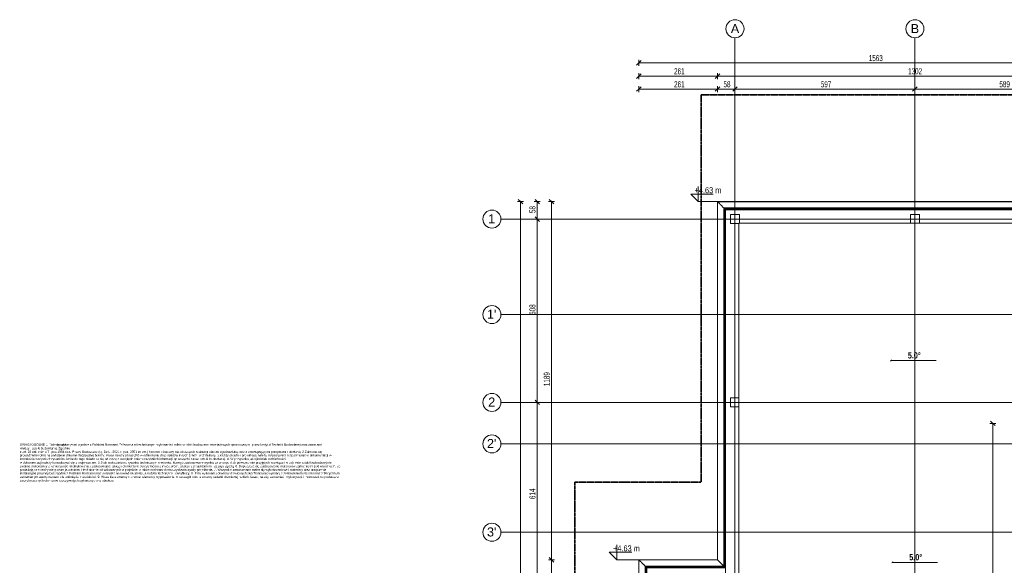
# Model space of a CAD drawing. Header units: millimetres. Extents: x 5238 to 79025, y -25411 to 16655.
# Tile 2 of 8: x 5238 to 37934, y -1655 to 16453. Entities that reach past the tile are written whole.
import ezdxf

# ---------------------------------------------------------------- set-up
doc = ezdxf.new("R2010")
doc.units = ezdxf.units.MM
doc.linetypes.add('__FK_przerywana', pattern=[3.2004, 1.6002, -1.6002])
doc.linetypes.add('Linia siatki', pattern=[22.225, 12.7, -3.175, 3.175, -3.175])
for name, color, linetype, lineweight in [('A-ANNO-DIMS', 7, 'Continuous', 5), ('A-ANNO-DIMS-100', 7, 'Continuous', 5), ('A-DETL-MBND', 7, 'Continuous', 5), ('G-ANNO-DIMS', 7, 'Continuous', 5), ('G-ANNO-TEXT', 7, 'Continuous', 5), ('S-COLS-SYMB', 7, 'Continuous', 18), ('S-GRID', 7, 'Continuous', 5), ('S-GRID-IDEN', 7, 'Continuous', 5)]:
    doc.layers.add(name, color=color, linetype=linetype, lineweight=lineweight)
doc.layers.add('A-DETL', color=7, linetype='Continuous', lineweight=5, true_color=0x00a600)
doc.styles.add('Arial', font='arial.ttf', dxfattribs={"width": 0.8, "height": 75})
doc.styles.add('Arial_2', font='arial.ttf', dxfattribs={"height": 300})
doc.styles.add('Arial_3', font='arial.ttf', dxfattribs={"width": 0.8, "height": 200})
doc.styles.add('Arial_5', font='arial.ttf', dxfattribs={"width": 0.6, "height": 200})
doc.styles.add('Arial_B', font='arialbd.ttf', dxfattribs={"width": 0.8, "height": 206.349206})
doc.dimstyles.new('standard_wielkość_otworów', dxfattribs={"dimscale": 304.8, "dimtxt": 204.05188, "dimasz": 0.492126, "dimexe": 0.328084, "dimexo": 0.0625, "dimgap": 0, "dimtad": 1, "dimdec": 0, "dimlfac": 0.1, "dimzin": 0, "dimdsep": 46, "dimtxsty": 'Arial_5', "dimblk1": 'OBLIQUE', "dimblk2": 'OBLIQUE', "dimsah": 1, "dimcen": 0.09, "dimazin": 0, "dimtfac": 1, "dimtdec": 4, "dimtix": 1, "dimtmove": 0, "dimatfit": 3, "dimfxl": 0.328084, "dimfxlon": 1, "dimtvp": 1, "dimtolj": 1, "dimtzin": 0, "dimarcsym": 2})

# ---------------------------------------------------------------- blocks, each defined once
blk = doc.blocks.new('Modele ogólne 1 - Modele ogólne 1-1641072-RZUT DACHU')
at = {"layer": 'A-DETL-MBND'}
for p, q in [((-35653, 10416), (-48673, 10416)), ((-48673, 10416), (-48673, -1472)), ((-48405, 10148), (-35921, 10148)), ((-48405, -1740), (-48405, 10148)), ((-35921, 10148), (-35921, 3056)), ((-35653, 10416), (-35653, 3056)), ((-48673, -1472), (-51284, -1472)), ((-51284, -1472), (-51284, -9476)), ((-51016, -1740), (-48405, -1740)), ((-51016, -9208), (-51016, -1740)), ((-51284, -9476), (-48673, -9476)), ((-48405, -9208), (-51016, -9208)), ((-48673, -9476), (-48673, -21404)), ((-48405, -21136), (-48405, -9208)), ((-35921, -14244), (-35921, -21136)), ((-35653, -21404), (-35653, -14244)), ((-35921, -21136), (-48405, -21136)), ((-48673, -21404), (-35653, -21404))]:
    blk.add_line(p, q, dxfattribs=at)
at = {"layer": 'A-DETL-MBND', "color": 251, "true_color": 0x666666}
for p, q in [((-48673, 10416), (-35653, 10416)), ((-48673, -1472), (-48673, 10416)), ((-48670, 10412), (-35657, 10412)), ((-48670, -1476), (-48670, 10412)), ((-48463, 10206), (-35863, 10206)), ((-48463, -1682), (-48463, 10206)), ((-35873, 10196), (-48453, 10196)), ((-48453, 10196), (-48453, -1692)), ((-48453, 10196), (-35873, 10196)), ((-48453, -1692), (-48453, 10196)), ((-35883, 10186), (-48443, 10186)), ((-48443, 10186), (-48443, -1702)), ((-48433, 10176), (-35893, 10176)), ((-48433, -1712), (-48433, 10176)), ((-35903, 10166), (-48423, 10166)), ((-48423, 10166), (-48423, -1722)), ((-48423, 10166), (-35903, 10166)), ((-48423, -1722), (-48423, 10166)), ((-35921, 10148), (-48405, 10148)), ((-48405, 10148), (-48405, -1740)), ((-35921, 10148), (-35921, 3056)), ((-35903, 3056), (-35903, 10166)), ((-35903, 10166), (-35903, 3056)), ((-35893, 10176), (-35893, 3056)), ((-35883, 10186), (-35883, 3056)), ((-35873, 10196), (-35873, 3056)), ((-35873, 10196), (-35873, 3056)), ((-35863, 10206), (-35863, 3056)), ((-35657, 10412), (-35657, 3056)), ((-35653, 10416), (-35653, 3056)), ((-51284, -1472), (-48673, -1472)), ((-51284, -9476), (-51284, -1472)), ((-51281, -1476), (-48670, -1476)), ((-51281, -9473), (-51281, -1476)), ((-51074, -1682), (-48463, -1682)), ((-51074, -9266), (-51074, -1682)), ((-48453, -1692), (-51064, -1692)), ((-51064, -1692), (-51064, -9256)), ((-51064, -1692), (-48453, -1692)), ((-51064, -9256), (-51064, -1692)), ((-48443, -1702), (-51054, -1702)), ((-51054, -1702), (-51054, -9246)), ((-51044, -1712), (-48433, -1712)), ((-51044, -9236), (-51044, -1712)), ((-48423, -1722), (-51034, -1722)), ((-51034, -1722), (-51034, -9226)), ((-51034, -1722), (-48423, -1722)), ((-51034, -9226), (-51034, -1722)), ((-48405, -1740), (-48413, -1740)), ((-48673, -9476), (-51284, -9476)), ((-48670, -9473), (-51281, -9473)), ((-48463, -9266), (-51074, -9266)), ((-51064, -9256), (-48453, -9256)), ((-48453, -9256), (-51064, -9256)), ((-51054, -9246), (-48443, -9246)), ((-48433, -9236), (-51044, -9236)), ((-51034, -9226), (-48423, -9226)), ((-48423, -9226), (-51034, -9226)), ((-48673, -21404), (-48673, -9476)), ((-48670, -21401), (-48670, -9473)), ((-48463, -21194), (-48463, -9266)), ((-48453, -9256), (-48453, -21184)), ((-48453, -21184), (-48453, -9256)), ((-48443, -9246), (-48443, -21174)), ((-48433, -21164), (-48433, -9236)), ((-48423, -9226), (-48423, -21154)), ((-48423, -21154), (-48423, -9226)), ((-48413, -9208), (-48405, -9208)), ((-48405, -9208), (-48405, -21136)), ((-35921, -21136), (-35921, -14244)), ((-35903, -21154), (-35903, -14244)), ((-35903, -14244), (-35903, -21154)), ((-35893, -14244), (-35893, -21164)), ((-35883, -21174), (-35883, -14244)), ((-35873, -21184), (-35873, -14244)), ((-35873, -14244), (-35873, -21184)), ((-35863, -14244), (-35863, -21194)), ((-35657, -14244), (-35657, -21401)), ((-35653, -14244), (-35653, -21404)), ((-35863, -21194), (-48463, -21194)), ((-48453, -21184), (-35873, -21184)), ((-35873, -21184), (-48453, -21184)), ((-48443, -21174), (-35883, -21174)), ((-35893, -21164), (-48433, -21164)), ((-48423, -21154), (-35903, -21154)), ((-35903, -21154), (-48423, -21154)), ((-48405, -21136), (-35921, -21136)), ((-35653, -21404), (-48673, -21404)), ((-35657, -21401), (-48670, -21401))]:
    blk.add_line(p, q, dxfattribs=at)
at = {"layer": 'A-DETL-MBND', "color": 253, "true_color": 0xa3a3a3}
for points in [[(-48670, 10412), (-48671, 10413), (-48672, 10415), (-48673, 10415), (-48673, 10416)], [(-48464, 10206), (-48464, 10207), (-48467, 10209), (-48470, 10212)], [(-48463, 10205), (-48463, 10205), (-48463, 10205), (-48464, 10206)], [(-48437, 10179), (-48438, 10181), (-48441, 10183), (-48443, 10186)], [(-48433, 10176), (-48434, 10176), (-48435, 10177), (-48437, 10179)], [(-48433, 10176), (-48433, 10175), (-48433, 10175), (-48433, 10175)], [(-48433, 10175), (-48433, 10175), (-48433, 10175), (-48433, 10176)], [(-35893, 10176), (-35894, 10175), (-35894, 10175), (-35891, 10178), (-35886, 10183), (-35883, 10186)], [(-35864, 10205), (-35864, 10205), (-35864, 10205), (-35863, 10206)], [(-35657, 10412), (-35656, 10413), (-35654, 10415), (-35654, 10415), (-35653, 10416)], [(-51281, -1476), (-51282, -1475), (-51283, -1473), (-51284, -1473), (-51284, -1472)], [(-48670, -1476), (-48671, -1475), (-48672, -1473), (-48673, -1473), (-48673, -1472)], [(-51074, -1683), (-51074, -1683), (-51074, -1683), (-51075, -1682)], [(-51044, -1712), (-51044, -1713), (-51044, -1713), (-51047, -1710), (-51052, -1705), (-51054, -1702)], [(-48463, -1683), (-48463, -1683), (-48463, -1683), (-48464, -1682)], [(-48433, -1712), (-48433, -1713), (-48433, -1713), (-48433, -1713)], [(-51281, -9473), (-51282, -9474), (-51283, -9475), (-51284, -9476), (-51284, -9476)], [(-51074, -9266), (-51074, -9266), (-51074, -9266), (-51075, -9266)], [(-51044, -9236), (-51044, -9236), (-51044, -9236), (-51047, -9239), (-51052, -9244), (-51054, -9246)], [(-48670, -9473), (-48671, -9474), (-48672, -9475), (-48673, -9476), (-48673, -9476)], [(-48463, -9266), (-48463, -9266), (-48463, -9266), (-48464, -9266)], [(-48433, -9236), (-48433, -9236), (-48433, -9236), (-48436, -9239), (-48441, -9244), (-48443, -9246)], [(-48464, -21194), (-48463, -21194), (-48463, -21194), (-48463, -21194)], [(-48443, -21174), (-48441, -21172), (-48436, -21167), (-48433, -21164), (-48433, -21164), (-48433, -21164)], [(-35893, -21164), (-35894, -21164), (-35894, -21164), (-35894, -21164)], [(-35894, -21164), (-35894, -21164), (-35894, -21164), (-35893, -21164)], [(-35893, -21164), (-35893, -21165), (-35891, -21167), (-35886, -21172), (-35883, -21174)], [(-35864, -21194), (-35864, -21194), (-35864, -21194), (-35863, -21194)], [(-35863, -21194), (-35862, -21195), (-35858, -21200), (-35849, -21209), (-35844, -21214)], [(-48673, -21404), (-48673, -21404), (-48672, -21403), (-48671, -21402), (-48670, -21401)], [(-35798, -21259), (-35794, -21264), (-35784, -21274), (-35773, -21284), (-35768, -21290)], [(-35696, -21362), (-35689, -21368), (-35677, -21381), (-35663, -21395), (-35657, -21401)], [(-35657, -21401), (-35656, -21402), (-35655, -21403), (-35655, -21403)], [(-35655, -21403), (-35654, -21404), (-35654, -21404), (-35653, -21404)]]:
    blk.add_open_spline(points, degree=3, dxfattribs=at)
for points, knots in [([(-48470, 10212), (-48473, 10215), (-48482, 10224), (-48499, 10241), (-48515, 10257), (-48528, 10270), (-48543, 10285), (-48556, 10298), (-48567, 10309), (-48576, 10318), (-48585, 10327), (-48593, 10336), (-48603, 10345), (-48615, 10357), (-48631, 10373), (-48650, 10393), (-48663, 10406), (-48670, 10412)], [0.125, 0.125, 0.125, 0.125, 0.25, 0.375, 0.4375, 0.5, 0.5625, 0.625, 0.65625, 0.6875, 0.71875, 0.75, 0.78125, 0.8125, 0.875, 0.9375, 1, 1, 1, 1]), ([(-35863, 10206), (-35862, 10207), (-35858, 10211), (-35845, 10224), (-35828, 10241), (-35812, 10257), (-35799, 10270), (-35784, 10285), (-35771, 10298), (-35760, 10309), (-35751, 10318), (-35742, 10327), (-35733, 10336), (-35724, 10345), (-35712, 10357), (-35696, 10373), (-35676, 10392), (-35663, 10406), (-35657, 10412)], [0, 0, 0, 0, 0.125, 0.25, 0.375, 0.4375, 0.5, 0.5625, 0.625, 0.65625, 0.6875, 0.71875, 0.75, 0.78125, 0.8125, 0.875, 0.9375, 1, 1, 1, 1]), ([(-51075, -1682), (-51075, -1681), (-51080, -1677), (-51093, -1664), (-51110, -1647), (-51126, -1631), (-51139, -1618), (-51154, -1603), (-51167, -1590), (-51178, -1579), (-51187, -1570), (-51196, -1561), (-51204, -1552), (-51214, -1543), (-51226, -1531), (-51242, -1515), (-51261, -1495), (-51274, -1482), (-51281, -1476)], [0, 0, 0, 0, 0.125, 0.25, 0.375, 0.4375, 0.5, 0.5625, 0.625, 0.65625, 0.6875, 0.71875, 0.75, 0.78125, 0.8125, 0.875, 0.9375, 1, 1, 1, 1]), ([(-48464, -1682), (-48464, -1681), (-48469, -1677), (-48482, -1664), (-48499, -1647), (-48515, -1631), (-48528, -1618), (-48543, -1603), (-48556, -1590), (-48567, -1579), (-48576, -1570), (-48584, -1561), (-48593, -1552), (-48603, -1543), (-48615, -1531), (-48631, -1515), (-48650, -1496), (-48664, -1482), (-48670, -1476)], [0, 0, 0, 0, 0.125, 0.25, 0.375, 0.4375, 0.5, 0.5625, 0.625, 0.65625, 0.6875, 0.71875, 0.75, 0.78125, 0.8125, 0.875, 0.9375, 1, 1, 1, 1]), ([(-48433, -1713), (-48433, -1713), (-48433, -1712), (-48436, -1710), (-48441, -1705), (-48443, -1702)], [0.1688858, 0.1688858, 0.1688858, 0.1688858, 0.3333333, 0.6666667, 1, 1, 1, 1]), ([(-51075, -9266), (-51075, -9267), (-51080, -9272), (-51093, -9285), (-51110, -9302), (-51126, -9318), (-51139, -9331), (-51154, -9346), (-51167, -9359), (-51178, -9370), (-51187, -9379), (-51195, -9388), (-51204, -9396), (-51214, -9406), (-51226, -9418), (-51242, -9434), (-51261, -9453), (-51275, -9466), (-51281, -9473)], [0, 0, 0, 0, 0.125, 0.25, 0.375, 0.4375, 0.5, 0.5625, 0.625, 0.65625, 0.6875, 0.71875, 0.75, 0.78125, 0.8125, 0.875, 0.9375, 1, 1, 1, 1]), ([(-48464, -9266), (-48464, -9267), (-48469, -9272), (-48482, -9285), (-48499, -9302), (-48515, -9318), (-48528, -9331), (-48543, -9346), (-48556, -9359), (-48567, -9370), (-48576, -9379), (-48585, -9387), (-48593, -9396), (-48603, -9406), (-48615, -9418), (-48631, -9434), (-48650, -9453), (-48663, -9467), (-48670, -9473)], [0, 0, 0, 0, 0.125, 0.25, 0.375, 0.4375, 0.5, 0.5625, 0.625, 0.65625, 0.6875, 0.71875, 0.75, 0.78125, 0.8125, 0.875, 0.9375, 1, 1, 1, 1]), ([(-48670, -21401), (-48664, -21394), (-48650, -21381), (-48631, -21362), (-48615, -21346), (-48603, -21334), (-48590, -21321), (-48576, -21307), (-48559, -21290), (-48543, -21274), (-48523, -21254), (-48502, -21233), (-48482, -21213), (-48469, -21200), (-48464, -21195), (-48464, -21194)], [-1, -1, -1, -1, -0.9375, -0.875, -0.8125, -0.78125, -0.75, -0.6875, -0.625, -0.5625, -0.5, -0.375, -0.25, -0.125, 0, 0, 0, 0]), ([(-35844, -21214), (-35838, -21220), (-35828, -21230), (-35812, -21246), (-35803, -21255), (-35798, -21259)], [0.25, 0.25, 0.25, 0.25, 0.375, 0.4375, 0.5, 0.5, 0.5, 0.5]), ([(-35768, -21290), (-35765, -21293), (-35760, -21298), (-35751, -21307), (-35742, -21315), (-35733, -21324), (-35724, -21334), (-35712, -21346), (-35702, -21356), (-35696, -21362)], [0.625, 0.625, 0.625, 0.625, 0.65625, 0.6875, 0.71875, 0.75, 0.78125, 0.8125, 0.875, 0.875, 0.875, 0.875])]:
    blk.add_open_spline(points, degree=3, knots=knots, dxfattribs=at)
at = {"layer": 'A-DETL-MBND', "color": 254, "true_color": 0xdddddd}
for points in [[(-48463, 10206), (-48463, 10205), (-48463, 10205), (-48463, 10205)], [(-35863, 10206), (-35864, 10205), (-35864, 10205), (-35864, 10205)], [(-51074, -1682), (-51074, -1683), (-51074, -1683), (-51074, -1683)], [(-48463, -1682), (-48463, -1683), (-48463, -1683), (-48463, -1683)], [(-51074, -9266), (-51074, -9266), (-51074, -9266), (-51074, -9266)], [(-48463, -9266), (-48463, -9266), (-48463, -9266), (-48463, -9266)], [(-48463, -21194), (-48463, -21194), (-48463, -21194), (-48463, -21194)], [(-35863, -21194), (-35864, -21194), (-35864, -21194), (-35864, -21194)]]:
    blk.add_open_spline(points, degree=3, dxfattribs=at)
blk = doc.blocks.new('Siatka - SOsi_Sybol osi-348494-RZUT DACHU')
at = {"layer": 'S-GRID-IDEN', "color": 142, "true_color": 0x0080c0}
blk.add_circle((0, 0), 3, dxfattribs=at)
blk = doc.blocks.new('Rzędne punktów - Znacznik rzędnej-348474-RZUT DACHU')
at = {"layer": 'G-ANNO-DIMS'}
for p, q in [((0, 0), (0, 5)), ((-2.5, 2.5), (0, 0)), ((-2.5, 2.5), (5, 2.5))]:
    blk.add_line(p, q, dxfattribs=at)
blk = doc.blocks.new('DIMBLOCK1-RZUT DACHU')
at = {"layer": 'A-ANNO-DIMS-100', "color": 250, "true_color": 0x303030, "transparency": 16777216}
for p, q in [((25799, 14582), (25724, 14507)), ((25799, 14582), (25799, 14682)), ((25799, 14582), (25874, 14657)), ((25799, 14582), (28410, 14582)), ((25799, 14582), (25799, 14482)), ((28410, 14582), (28335, 14507)), ((28410, 14582), (28410, 14682)), ((28410, 14582), (28485, 14657)), ((28410, 14582), (28410, 14482))]:
    blk.add_line(p, q, dxfattribs=at)
at = {"layer": 'A-ANNO-DIMS-100', "color": 0, "transparency": 16777216, "insert": (26968, 14842), "char_height": 200, "width": 327.74, "attachment_point": 1, "line_spacing_factor": 0.941778, "style": 'Arial_5'}
blk.add_mtext('261', dxfattribs=at)
blk = doc.blocks.new('_Oblique')
at = {"color": 0, "linetype": 'ByBlock', "lineweight": -2}
blk.add_line((-0.5, -0.5), (0.5, 0.5), dxfattribs=at)
blk = doc.blocks.new('DIMBLOCK2-RZUT DACHU')
at = {"layer": 'A-ANNO-DIMS-100', "color": 250, "true_color": 0x303030, "transparency": 16777216}
for p, q in [((28410, 14582), (28335, 14507)), ((28410, 14582), (28410, 14682)), ((28410, 14582), (28485, 14657)), ((28410, 14582), (41430, 14582)), ((28410, 14582), (28410, 14482)), ((41430, 14582), (41355, 14507)), ((41430, 14582), (41430, 14682)), ((41430, 14582), (41505, 14657)), ((41430, 14582), (41430, 14482))]:
    blk.add_line(p, q, dxfattribs=at)
at = {"layer": 'A-ANNO-DIMS-100', "color": 0, "transparency": 16777216, "insert": (34738, 14842), "char_height": 200, "width": 436.98, "attachment_point": 1, "line_spacing_factor": 0.941778, "style": 'Arial_5'}
blk.add_mtext('1302', dxfattribs=at)
blk = doc.blocks.new('DIMBLOCK3-RZUT DACHU')
at = {"layer": 'A-ANNO-DIMS-100', "color": 250, "true_color": 0x303030, "transparency": 16777216}
for p, q in [((25799, 14152), (25724, 14077)), ((25799, 14152), (25799, 14252)), ((25799, 14152), (25874, 14227)), ((25799, 14152), (28410, 14152)), ((25799, 14152), (25799, 14052)), ((28410, 14152), (28335, 14077)), ((28410, 14152), (28410, 14252)), ((28410, 14152), (28485, 14227)), ((28410, 14152), (28410, 14052))]:
    blk.add_line(p, q, dxfattribs=at)
at = {"layer": 'A-ANNO-DIMS-100', "color": 0, "transparency": 16777216, "insert": (26968, 14411), "char_height": 200, "width": 327.74, "attachment_point": 1, "line_spacing_factor": 0.941778, "style": 'Arial_5'}
blk.add_mtext('261', dxfattribs=at)
blk = doc.blocks.new('DIMBLOCK4-RZUT DACHU')
at = {"layer": 'A-ANNO-DIMS-100', "color": 250, "true_color": 0x303030, "transparency": 16777216}
for p, q in [((28410, 14152), (28335, 14077)), ((28410, 14152), (28410, 14252)), ((28410, 14152), (28485, 14227)), ((28410, 14152), (28990, 14152)), ((28410, 14152), (28410, 14052)), ((28990, 14152), (28915, 14077)), ((28990, 14152), (28990, 14252)), ((28990, 14152), (29065, 14227)), ((28990, 14152), (28990, 14052))]:
    blk.add_line(p, q, dxfattribs=at)
at = {"layer": 'A-ANNO-DIMS-100', "color": 0, "transparency": 16777216, "insert": (28609, 14411), "char_height": 200, "width": 218.49, "attachment_point": 1, "line_spacing_factor": 0.941778, "style": 'Arial_5'}
blk.add_mtext('58', dxfattribs=at)
blk = doc.blocks.new('DIMBLOCK5-RZUT DACHU')
at = {"layer": 'A-ANNO-DIMS-100', "color": 250, "true_color": 0x303030, "transparency": 16777216}
for p, q in [((28990, 14152), (28915, 14077)), ((28990, 14152), (28990, 14252)), ((28990, 14152), (29065, 14227)), ((28990, 14152), (34963, 14152)), ((28990, 14152), (28990, 14052)), ((34963, 14152), (34888, 14077)), ((34963, 14152), (34963, 14252)), ((34963, 14152), (35038, 14227)), ((34963, 14152), (34963, 14052))]:
    blk.add_line(p, q, dxfattribs=at)
at = {"layer": 'A-ANNO-DIMS-100', "color": 0, "transparency": 16777216, "insert": (31840, 14411), "char_height": 200, "width": 327.74, "attachment_point": 1, "line_spacing_factor": 0.941778, "style": 'Arial_5'}
blk.add_mtext('597', dxfattribs=at)
blk = doc.blocks.new('DIMBLOCK6-RZUT DACHU')
at = {"layer": 'A-ANNO-DIMS-100', "color": 250, "true_color": 0x303030, "transparency": 16777216}
for p, q in [((34963, 14152), (34888, 14077)), ((34963, 14152), (34963, 14252)), ((34963, 14152), (35038, 14227)), ((34963, 14152), (40850, 14152)), ((34963, 14152), (34963, 14052)), ((40850, 14152), (40775, 14077)), ((40850, 14152), (40850, 14252)), ((40850, 14152), (40925, 14227)), ((40850, 14152), (40850, 14052))]:
    blk.add_line(p, q, dxfattribs=at)
at = {"layer": 'A-ANNO-DIMS-100', "color": 0, "transparency": 16777216, "insert": (37770, 14411), "char_height": 200, "width": 327.74, "attachment_point": 1, "line_spacing_factor": 0.941778, "style": 'Arial_5'}
blk.add_mtext('589', dxfattribs=at)
blk = doc.blocks.new('DIMBLOCK8-RZUT DACHU')
at = {"layer": 'A-ANNO-DIMS-100', "color": 250, "true_color": 0x303030, "transparency": 16777216}
for p, q in [((25799, 15019), (25799, 15119)), ((25799, 15019), (25874, 15094)), ((41430, 15019), (41430, 15119)), ((41430, 15019), (41505, 15094)), ((25799, 15019), (25724, 14944)), ((25799, 15019), (41430, 15019)), ((25799, 15019), (25799, 14919)), ((41430, 15019), (41355, 14944)), ((41430, 15019), (41430, 14919))]:
    blk.add_line(p, q, dxfattribs=at)
at = {"layer": 'A-ANNO-DIMS-100', "color": 0, "transparency": 16777216, "insert": (33433, 15279), "char_height": 200, "width": 436.98, "attachment_point": 1, "line_spacing_factor": 0.941778, "style": 'Arial_5'}
blk.add_mtext('1563', dxfattribs=at)
blk = doc.blocks.new('DIMBLOCK9-RZUT DACHU')
at = {"layer": 'A-ANNO-DIMS-100', "color": 250, "true_color": 0x303030, "transparency": 16777216}
for p, q in [((22900, 10416), (22825, 10491)), ((22900, 10416), (22800, 10416)), ((22900, 10416), (22900, -1472)), ((22900, 10416), (22975, 10341)), ((22900, 10416), (23000, 10416)), ((22900, -1472), (22800, -1472)), ((22900, -1472), (22825, -1397)), ((22900, -1472), (22975, -1547)), ((22900, -1472), (23000, -1472))]:
    blk.add_line(p, q, dxfattribs=at)
at = {"layer": 'A-ANNO-DIMS-100', "color": 0, "transparency": 16777216, "insert": (22640, 4290), "char_height": 200, "width": 436.98, "attachment_point": 1, "rotation": 90, "line_spacing_factor": 0.941778, "style": 'Arial_5'}
blk.add_mtext('1189', dxfattribs=at)
blk = doc.blocks.new('DIMBLOCK10-RZUT DACHU')
at = {"layer": 'A-ANNO-DIMS-100', "color": 250, "true_color": 0x303030, "transparency": 16777216}
for p, q in [((22900, -1472), (22800, -1472)), ((22900, -1472), (22825, -1397)), ((22900, -1472), (22900, -9476)), ((22900, -1472), (22975, -1547)), ((22900, -1472), (23000, -1472)), ((22900, -9476), (22800, -9476)), ((22900, -9476), (22825, -9401)), ((22900, -9476), (22975, -9551)), ((22900, -9476), (23000, -9476))]:
    blk.add_line(p, q, dxfattribs=at)
at = {"layer": 'A-ANNO-DIMS-100', "color": 0, "transparency": 16777216, "insert": (22640, -5611), "char_height": 200, "width": 327.74, "attachment_point": 1, "rotation": 90, "line_spacing_factor": 0.941778, "style": 'Arial_5'}
blk.add_mtext('800', dxfattribs=at)
blk = doc.blocks.new('DIMBLOCK16-RZUT DACHU')
at = {"layer": 'A-ANNO-DIMS-100', "color": 250, "true_color": 0x303030, "transparency": 16777216}
for p, q in [((22425, 3752), (22325, 3752)), ((22425, 3752), (22350, 3827)), ((22425, -2392), (22425, 3752)), ((22425, 3752), (22500, 3677)), ((22425, 3752), (22525, 3752)), ((22425, -2392), (22325, -2392)), ((22425, -2392), (22350, -2317)), ((22425, -2392), (22500, -2467)), ((22425, -2392), (22525, -2392))]:
    blk.add_line(p, q, dxfattribs=at)
at = {"layer": 'A-ANNO-DIMS-100', "color": 0, "transparency": 16777216, "insert": (22165, 543), "char_height": 200, "width": 327.74, "attachment_point": 1, "rotation": 90, "line_spacing_factor": 0.941778, "style": 'Arial_5'}
blk.add_mtext('614', dxfattribs=at)
blk = doc.blocks.new('DIMBLOCK17-RZUT DACHU')
at = {"layer": 'A-ANNO-DIMS-100', "color": 250, "true_color": 0x303030, "transparency": 16777216}
for p, q in [((22425, 9836), (22325, 9836)), ((22425, 9836), (22350, 9911)), ((22425, 3752), (22425, 9836)), ((22425, 9836), (22500, 9761)), ((22425, 9836), (22525, 9836)), ((22425, 3752), (22325, 3752)), ((22425, 3752), (22350, 3827)), ((22425, 3752), (22500, 3677)), ((22425, 3752), (22525, 3752))]:
    blk.add_line(p, q, dxfattribs=at)
at = {"layer": 'A-ANNO-DIMS-100', "color": 0, "transparency": 16777216, "insert": (22165, 6657), "char_height": 200, "width": 327.74, "attachment_point": 1, "rotation": 90, "line_spacing_factor": 0.941778, "style": 'Arial_5'}
blk.add_mtext('608', dxfattribs=at)
blk = doc.blocks.new('DIMBLOCK18-RZUT DACHU')
at = {"layer": 'A-ANNO-DIMS-100', "color": 250, "true_color": 0x303030, "transparency": 16777216}
for p, q in [((22425, 10416), (22350, 10491)), ((22425, 10416), (22325, 10416)), ((22425, 9836), (22425, 10416)), ((22425, 10416), (22500, 10341)), ((22425, 10416), (22525, 10416)), ((22425, 9836), (22325, 9836)), ((22425, 9836), (22350, 9911)), ((22425, 9836), (22500, 9761)), ((22425, 9836), (22525, 9836))]:
    blk.add_line(p, q, dxfattribs=at)
at = {"layer": 'A-ANNO-DIMS-100', "color": 0, "transparency": 16777216, "insert": (22165, 10035), "char_height": 200, "width": 218.49, "attachment_point": 1, "rotation": 90, "line_spacing_factor": 0.941778, "style": 'Arial_5'}
blk.add_mtext('58', dxfattribs=at)
blk = doc.blocks.new('DIMBLOCK19-RZUT DACHU')
at = {"layer": 'A-ANNO-DIMS-100', "color": 250, "true_color": 0x303030, "transparency": 16777216}
for p, q in [((21871, 10416), (21796, 10491)), ((21871, 10416), (21771, 10416)), ((21871, 10416), (21871, -21404)), ((21871, 10416), (21946, 10341)), ((21871, 10416), (21971, 10416)), ((21871, -21404), (21771, -21404)), ((21871, -21404), (21796, -21329)), ((21871, -21404), (21946, -21479)), ((21871, -21404), (21971, -21404))]:
    blk.add_line(p, q, dxfattribs=at)
at = {"layer": 'A-ANNO-DIMS-100', "color": 0, "transparency": 16777216, "insert": (21612, -5676), "char_height": 200, "width": 436.98, "attachment_point": 1, "rotation": 90, "line_spacing_factor": 0.941778, "style": 'Arial_5'}
blk.add_mtext('3182', dxfattribs=at)
blk = doc.blocks.new('DIMBLOCK73-RZUT DACHU')
at = {"layer": 'A-ANNO-DIMS-100', "color": 250, "true_color": 0x303030, "transparency": 16777216}
for p, q in [((37554, 3056), (37454, 3056)), ((37554, 3056), (37479, 3131)), ((37554, 3056), (37554, -14244)), ((37554, 3056), (37629, 2981)), ((37554, 3056), (37654, 3056)), ((37554, -14244), (37454, -14244)), ((37554, -14244), (37479, -14169)), ((37554, -14244), (37629, -14319)), ((37554, -14244), (37654, -14244))]:
    blk.add_line(p, q, dxfattribs=at)
at = {"layer": 'A-ANNO-DIMS-100', "color": 0, "transparency": 16777216, "insert": (37294, -5776), "char_height": 200, "width": 436.98, "attachment_point": 1, "rotation": 90, "line_spacing_factor": 0.941778, "style": 'Arial_5'}
blk.add_mtext('1730', dxfattribs=at)

msp = doc.modelspace()

# ---------------------------------------------------------------- linework, layer by layer
at = {"layer": 'A-DETL', "color": 4, "linetype": '__FK_przerywana', "lineweight": 35, "true_color": 0x00ffff}
for p, q in [((42580.3, 13955.6), (27870.3, 13955.6)), ((27870.3, 13955.6), (27870.3, 1105.6)), ((23670.3, -11959.4), (23670.3, 1105.6)), ((23670.3, 1105.6), (27870.3, 1105.6))]:
    msp.add_line(p, q, dxfattribs=at)
at = {"layer": 'A-DETL-MBND'}
for p, q in [((28670.3, 10155.6), (41170.3, 10155.6)), ((28670.3, -21144.4), (28670.3, 10155.6)), ((29120.3, 9705.6), (29120.3, 9705.6)), ((40720.3, 9705.6), (29120.3, 9705.6)), ((29120.3, 9705.6), (29120.3, -20694.4)), ((41170.3, 9705.6), (29120.3, 9705.6))]:
    msp.add_line(p, q, dxfattribs=at)
at = {"layer": 'G-ANNO-DIMS', "color": 1, "true_color": 0xff0000}
for p, q in [((28410.3, 10415.6), (27769.3, 10415.6)), ((25799.3, -1472.4), (25062, -1472.4))]:
    msp.add_line(p, q, dxfattribs=at)
at = {"layer": 'G-ANNO-DIMS'}
for p, q in [((34171.3, 5141.7), (34151.4, 5121.9)), ((34171.3, 5141.7), (34151.4, 5121.9)), ((34171.3, 5141.7), (34191.1, 5161.5)), ((34171.3, 5141.7), (34191.1, 5161.5)), ((35671.3, 5141.7), (34171.3, 5141.7)), ((35671.3, 5141.7), (34171.3, 5141.7)), ((34220.4, -1557.8), (34200.5, -1577.6)), ((34220.4, -1557.8), (34240.2, -1537.9)), ((35720.4, -1557.8), (34220.4, -1557.8))]:
    msp.add_line(p, q, dxfattribs=at)
at = {"layer": 'S-COLS-SYMB'}
for p, q in [((28840.3, 9685.6), (28840.3, 9985.6)), ((28840.3, 9985.6), (29140.3, 9985.6)), ((29140.3, 9985.6), (29140.3, 9706.3)), ((34813.3, 9705.6), (34813.3, 9985.6)), ((34813.3, 9985.6), (35113.3, 9985.6)), ((35113.3, 9985.6), (35113.3, 9705.6)), ((29120.3, 9685.6), (28840.3, 9685.6)), ((28840.3, 3601.6), (28840.3, 3901.6)), ((28840.3, 3901.6), (29120.3, 3901.6)), ((29120.3, 3601.6), (28840.3, 3601.6))]:
    msp.add_line(p, q, dxfattribs=at)
at = {"layer": 'S-GRID', "linetype": 'Linia siatki'}
for p, q in [((28990.3, 15853.3), (28990.3, -23865.3)), ((34963.3, 15853.3), (34963.3, -23865.3)), ((21217, 9835.6), (74993.1, 9835.6)), ((21217, 6665.6), (78371.5, 6665.6)), ((21217, 3751.6), (78371.5, 3751.6)), ((21217, 2375.6), (78371.5, 2375.6)), ((21217, -559.4), (78371.5, -559.4))]:
    msp.add_line(p, q, dxfattribs=at)

# ---------------------------------------------------------------- block references
at = {"layer": 'A-DETL-MBND'}
msp.add_blockref('Modele ogólne 1 - Modele ogólne 1-1641072-RZUT DACHU', (77083.7, 0), dxfattribs=at)
at = {"layer": 'G-ANNO-DIMS', "xscale": 99.99999999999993, "yscale": 99.99999999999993, "zscale": 99.99999999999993}
for p in [(27769.3, 10415.6), (25062, -1472.4)]:
    msp.add_blockref('Rzędne punktów - Znacznik rzędnej-348474-RZUT DACHU', p, dxfattribs=at)
at = {"layer": 'S-GRID-IDEN', "color": 142, "true_color": 0x0080c0, "xscale": 99.99999999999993, "yscale": 99.99999999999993, "zscale": 99.99999999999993}
for p, rotation in [((28990.3, 16153.3), 180), ((34963.3, 16153.3), 180), ((20917, 9835.6), 269.9999999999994), ((20917, 6665.6), 269.9999999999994), ((20917, 3751.6), 269.9999999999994), ((20917, 2375.6), 269.9999999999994), ((20917, -559.4), 269.9999999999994)]:
    msp.add_blockref('Siatka - SOsi_Sybol osi-348494-RZUT DACHU', p, dxfattribs=dict(at, rotation=rotation))

# ---------------------------------------------------------------- texts
at = {"layer": 'G-ANNO-DIMS', "color": 1, "true_color": 0xff0000, "char_height": 200, "width": 962.269, "attachment_point": 1, "line_spacing_factor": 0.941778, "style": 'Arial_3'}
for insert in [(27648.4, 10894.7), (24941, -993.3)]:
    msp.add_mtext('+4.63 m', dxfattribs=dict(at, insert=insert))
at = {"layer": 'G-ANNO-DIMS', "char_height": 206.35, "width": 462.77, "attachment_point": 1, "line_spacing_factor": 0.941778, "style": 'Arial_B'}
for insert in [(34728.5, 5416.1), (34728.5, 5416.1), (34777.5, -1283.4)]:
    msp.add_mtext('5.0°', dxfattribs=dict(at, insert=insert))
at = {"layer": 'G-ANNO-TEXT', "char_height": 75, "attachment_point": 1, "style": 'Arial'}
for s, insert, width in [('UWAGI OGÓLNE 1. Roboty nale', (5242.7, 2388.7), 1497.552), ('ży wykonywać zgodnie z Polskimi Normami, "Warunkami technicznymi wykonania i odbioru robót budowlano -montażowych opracowanymi przez Instytut Techniki Budowlanej oraz zasadami ', (6478.3, 2388.7), 8504.301), ('wiedzy i sztuki budowlanej. Zgodnie ', (5242.7, 2269.6), 1625.822), ('z art. 22 ust. z dnia 7 lipca 1994 roku Prawo Budowlane (t.j. Dz.U. 2021 r. poz. 2351 ze zm.) kierownik budowy ma obowiązek realizacji obiektu zgodnsztuką buie z obowiązującymi przepisami i dowlaną. 2.Zabrania się ', (5242.7, 2150.5), 9722.866), ('prowadzenia robót na podstawie dokumentacji jednej branży. Prace należy prowadzić w odniesieniu do projektów innych branż i architektury. 3.Każdy składnik projektowy należy rozpatrywać i rozpoznawać w dokumentacji w ', (5242.7, 2031.5), 9972.993), ('kontekście wszystkich rysunków, które do tego składnika się odnoszą z uwzględnieniem wszystkich informacji opisowych i zasad sztuki budowlanej. 4. W przypadku jakiejkolwiek rozbieżności ', (5242.7, 1912.4), 8536.369), ('w dokumentacji należy konsultować się z projektantem. 5.Brak wskazania na rysunku technicznym elementu, którego zastosowanie wynika ze znanych lub powszechnie przyjętych rozwiązań w zakresie sztuki budowlanej nie ', (5242.7, 1793.4), 10011.474), ('zwalnia wykonawcy z konieczności skalkulowania i zastosowania takiego elementu w porozumieniu z inwestorem, a także z projektantem i za jego zgodą. 6. Dopuszcza się zastosowanie materiałów zamiennych pod warunkiem, że ', (5242.7, 1674.3), 10268.013), ('zamawianym asortymentem dla uniknięcia nieścisłości. 9. Wszelkie elementy ruchome, elementy wyposażenia, w szczególności elementy stolarki drzwiowej, szkleń, fasad, należy zamawiać i wykonywać / montować na podstawie ', (5242.7, 1317.1), 10242.36), ('instalacyjne powinny być zgodne z Polskimi Normami oraz posiadać odpowiednie atesty, aprobaty techniczne i certyfikaty. 8. Przy wykonaniu otworów drzwiowych skonfrontować wymiary z zestawieniem stolarki oraz z faktycznym ', (5242.7, 1436.2), 10248.773), ('posiadają one cechy nie gorsze jakościowo i technicznie od wskazanych w projekcie, a także pod warunkiem uzyskania zgody projektanta. 7. Wszystkie zastosowane materiały wykończeniowe i materiały oraz urządzenia ', (5242.7, 1555.2), 9803.035), ('zweryfikowanych obmiarów rzeczywistych wykonanych na obiekcie.', (5242.7, 1198), 3023.965)]:
    msp.add_mtext(s, dxfattribs=dict(at, insert=insert, width=width))
at = {"layer": 'S-GRID-IDEN', "color": 142, "true_color": 0x0080c0, "char_height": 300, "attachment_point": 1, "style": 'Arial_2'}
for s, insert, width in [('\\fArial|b0|i0|c238|p34|;A', (28852.4, 16307.2), 344.726), ('\\fArial|b0|i0|c238|p34|;B', (34825.4, 16307.2), 344.726), ('\\fArial|b0|i0|c238|p34|;1', (20795, 9997.5), 288.607), ("1'", (20755.5, 6827.5), 384.81), ('\\fArial|b0|i0|c238|p34|;2', (20795, 3913.5), 288.607), ("2'", (20755.5, 2537.5), 384.81), ("3'", (20755.5, -397.5), 384.81)]:
    msp.add_mtext(s, dxfattribs=dict(at, insert=insert, width=width))

# ---------------------------------------------------------------- dimensions: what is measured, and where the dimension line sits
at = {"layer": 'A-ANNO-DIMS', "color": 250, "true_color": 0x303030}
for base, p1, p2, override, picture, middle in [((41430.3, 15019.1), (25799.3, 14919.1), (41430.3, 14919.1), {"dimpost": '<>', "dimfxl": 15631}, 'DIMBLOCK8-RZUT DACHU', (33614.8, 15121.3)), ((28410.3, 14582.4), (25799.3, 14482.4), (28410.3, 14482.4), {"dimpost": '<>', "dimfxl": 2611}, 'DIMBLOCK1-RZUT DACHU', (27104.8, 14684.5)), ((41430.3, 14582.4), (28410.3, 14482.4), (41430.3, 14482.4), {"dimpost": '<>', "dimfxl": 13020}, 'DIMBLOCK2-RZUT DACHU', (34920.3, 14684.6)), ((28410.3, 14151.8), (25799.3, 14051.8), (28410.3, 14051.8), {"dimpost": '<>', "dimfxl": 2611}, 'DIMBLOCK3-RZUT DACHU', (27104.8, 14253.9)), ((28990.3, 14151.8), (28410.3, 14051.8), (28990.3, 14251.8), {"dimpost": '<>', "dimfxl": 613.514466}, 'DIMBLOCK4-RZUT DACHU', (28700.3, 14253.9)), ((34963.3, 14151.8), (28990.3, 14251.8), (34963.3, 14251.8), {"dimpost": '<>', "dimfxl": 5973}, 'DIMBLOCK5-RZUT DACHU', (31976.8, 14253.9)), ((40850.3, 14151.8), (34963.3, 14251.8), (40850.3, 14251.8), {"dimpost": '<>', "dimfxl": 5887}, 'DIMBLOCK6-RZUT DACHU', (37906.8, 14253.9))]:
    dim = msp.add_linear_dim(base=base, p1=p1, p2=p2, dimstyle='standard_wielkość_otworów', override=override, dxfattribs=at)
    dim.commit()
    dim.dimension.update_dxf_attribs({"geometry": picture, "text_midpoint": middle})
for base, p1, p2, override, picture, middle in [((21871.5, -21404.4), (21971.5, 10415.6), (21971.5, -21404.4), {"dimpost": '<>', "dimfxl": 31820}, 'DIMBLOCK19-RZUT DACHU', (21769.3, -5494.4)), ((22424.9, 10415.6), (22324.9, 9835.6), (22524.9, 10415.6), {"dimpost": '<>', "dimfxl": 613.514466}, 'DIMBLOCK18-RZUT DACHU', (22322.8, 10125.6)), ((22899.9, -1472.4), (22999.9, 10415.6), (22999.9, -1472.4), {"dimpost": '<>', "dimfxl": 11888}, 'DIMBLOCK9-RZUT DACHU', (22797.8, 4471.6)), ((22424.9, 9835.6), (22324.9, 3751.6), (22324.9, 9835.6), {"dimpost": '<>', "dimfxl": 6084}, 'DIMBLOCK17-RZUT DACHU', (22322.8, 6793.6)), ((22424.9, 3751.6), (22324.9, -2392.4), (22324.9, 3751.6), {"dimpost": '<>', "dimfxl": 6144}, 'DIMBLOCK16-RZUT DACHU', (22322.8, 679.6)), ((37553.8, -14244.4), (37653.8, 3055.6), (37653.8, -14244.4), {"dimpost": '<>', "dimfxl": 17300}, 'DIMBLOCK73-RZUT DACHU', (37451.6, -5594.4)), ((22899.9, -9476.4), (22999.9, -1472.4), (22999.9, -9476.4), {"dimpost": '<>', "dimfxl": 8004}, 'DIMBLOCK10-RZUT DACHU', (22797.8, -5474.4))]:
    dim = msp.add_linear_dim(base=base, p1=p1, p2=p2, angle=90, dimstyle='standard_wielkość_otworów', override=override, dxfattribs=at)
    dim.commit()
    dim.dimension.update_dxf_attribs({"geometry": picture, "text_midpoint": middle})

doc.saveas('drawing.dxf')
